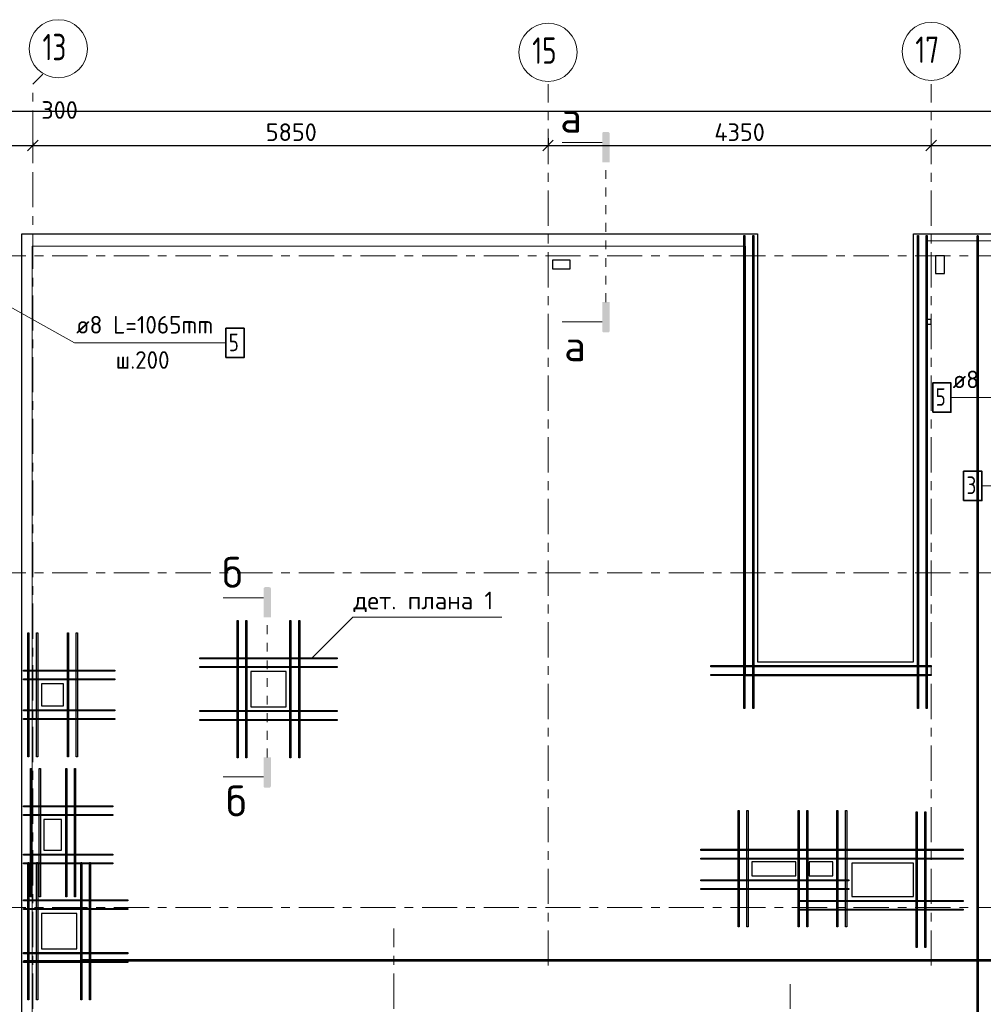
# Model space of a CAD drawing. Header units: metres. Extents: x -38 to 88, y -15 to 19.
# Tile 12 of 41: x 33 to 44, y 8 to 19. Entities that reach past the tile are written whole.
import ezdxf

# ---------------------------------------------------------------- set-up
doc = ezdxf.new("R2010")
doc.units = ezdxf.units.M
doc.header["$PDMODE"] = 65
for name, pattern in [('______11', [0.5, 0.4, -0.05, 0, -0.05]), ('______5', [1.1, 0.8, -0.1, 0.1, -0.1]), ('______9', [0.1, 0, -0.1])]:
    doc.linetypes.add(name, pattern=pattern)
for name, color, linetype, lineweight in [('XR$2$Осевая линия (1)', 7, '______5', 13), ('XR$2$Размерная линия (1)', 7, 'Continuous', 13), ('XR$3$Арм. стержнями нижней зоны', 180, 'Continuous', 35), ('XR$3$Арм.стержн. Арматура края', 96, 'Continuous', 35), ('XR$3$Арм.стержн. Доп. арматура', 180, 'Continuous', 35), ('XR$3$Арм.стержн. Хомут', 240, 'Continuous', 35), ('XR$3$ВК__отв в полу 1-2 эт', 220, 'Continuous', 25), ('XR$3$Перекрытие (1)', 7, 'Continuous', 35), ('XR$3$Текст_ общее_1', 7, 'Continuous', 13)]:
    doc.layers.add(name, color=color, linetype=linetype, lineweight=lineweight)
doc.styles.add('ISOCPEUR', font='txt')
doc.dimstyles.new('DIMSTYLE_3', dxfattribs={"dimtxt": 0.2, "dimasz": 0.2, "dimexe": 0, "dimexo": 0, "dimgap": 0.1, "dimtad": 2, "dimdec": 0, "dimlfac": 1000, "dimrnd": 5, "dimzin": 12, "dimdsep": 46, "dimtxsty": 'ISOCPEUR', "dimblk1": 'ALL_ML_STRICH', "dimblk2": 'ALL_ML_STRICH', "dimsah": 1, "dimcen": 0, "dimclrd": 7, "dimclre": 256, "dimclrt": 7, "dimadec": 0, "dimazin": 0, "dimtfac": 1, "dimtdec": 0, "dimtix": 1, "dimtmove": 2, "dimatfit": 3, "dimfxl": 0, "dimtzin": 0, "dimlwd": 0, "dimlwe": -3, "dimarcsym": 0})
doc.dimstyles.new('DIMSTYLE_5', dxfattribs={"dimtxt": 0.2, "dimasz": 0.2, "dimexe": 0, "dimexo": 0, "dimgap": 0.1, "dimtad": 2, "dimdec": 0, "dimlfac": 1000, "dimrnd": 5, "dimzin": 12, "dimdsep": 46, "dimtxsty": 'ISOCPEUR', "dimblk1": 'ALL_ML_STRICH', "dimblk2": 'ALL_ML_STRICH', "dimsah": 1, "dimcen": 0, "dimclrd": 7, "dimclre": 256, "dimclrt": 7, "dimadec": 0, "dimazin": 0, "dimtfac": 1, "dimtdec": 0, "dimtix": 1, "dimtmove": 2, "dimatfit": 3, "dimfxl": 0, "dimtvp": 1.2, "dimtzin": 0, "dimlwd": 0, "dimlwe": -3, "dimarcsym": 0})

# ---------------------------------------------------------------- blocks, each defined once
blk = doc.blocks.new('ALL_ML_STRICH')
at = {"color": 0, "linetype": 'ByBlock', "lineweight": -2}
for p, q in [((-1, 0), (0.5, 0)), ((-0.3, -0.3), (0.3, 0.3)), ((0, -0.5), (0, 0.5))]:
    blk.add_line(p, q, dxfattribs=at)
blk = doc.blocks.new('*D19')
at = {"layer": 'DEFPOINTS', "color": 7, "linetype": 'Continuous', "lineweight": 13, "transparency": 33554687}
for p in [(0.5, 18.043), (0.5, 17.947), (61.6, 17.12)]:
    blk.add_point(p, dxfattribs=at)
at = {"layer": 'XR$2$Размерная линия (1)', "color": 9, "linetype": 'Continuous', "lineweight": -2, "true_color": 0xc7c7c7, "transparency": 33554687}
for p, q in [((0.5, 17.967), (0.5, 18.043)), ((61.6, 17.14), (61.6, 18.043))]:
    blk.add_line(p, q, dxfattribs=at)
at = {"layer": 'XR$2$Размерная линия (1)', "color": 7, "linetype": 'Continuous', "lineweight": -2, "transparency": 33554687}
blk.add_line((0.5, 18.043), (61.6, 18.043), dxfattribs=at)
at = {"layer": 'XR$2$Размерная линия (1)', "color": 7, "linetype": 'Continuous', "lineweight": 13, "transparency": 33554687, "xscale": 0.2, "yscale": 0.2, "zscale": 0.2, "rotation": 180}
blk.add_blockref('ALL_ML_STRICH', (0.5, 18.043), dxfattribs=at)
at = {"layer": 'XR$2$Размерная линия (1)', "color": 7, "linetype": 'Continuous', "lineweight": 13, "transparency": 33554687, "xscale": 0.2, "yscale": 0.2, "zscale": 0.2}
blk.add_blockref('ALL_ML_STRICH', (61.6, 18.043), dxfattribs=at)
at = {"layer": 'XR$2$Размерная линия (1)', "color": 7, "linetype": 'Continuous', "lineweight": 13, "transparency": 33554687, "insert": (31.1, 18.193), "char_height": 0.2, "width": 1, "attachment_point": 5, "style": 'ISOCPEUR'}
blk.add_mtext('\\A1;{61100}', dxfattribs=at)
blk = doc.blocks.new('*D27')
at = {"layer": 'DEFPOINTS', "color": 7, "linetype": 'Continuous', "lineweight": 13, "transparency": 33554687}
for p in [(32.55, 17.705), (32.85, 17.705), (32.55, 17.653)]:
    blk.add_point(p, dxfattribs=at)
at = {"layer": 'XR$2$Размерная линия (1)', "color": 9, "linetype": 'Continuous', "lineweight": -2, "true_color": 0xc7c7c7, "transparency": 33554687}
for p, q in [((32.55, 17.685), (32.55, 17.653)), ((32.85, 17.685), (32.85, 17.653))]:
    blk.add_line(p, q, dxfattribs=at)
at = {"layer": 'XR$2$Размерная линия (1)', "color": 7, "linetype": 'Continuous', "lineweight": -2, "transparency": 33554687}
blk.add_line((32.55, 17.653), (32.85, 17.653), dxfattribs=at)
at = {"layer": 'XR$2$Размерная линия (1)', "color": 7, "linetype": 'Continuous', "lineweight": 13, "transparency": 33554687, "xscale": 0.2, "yscale": 0.2, "zscale": 0.2, "rotation": 180}
blk.add_blockref('ALL_ML_STRICH', (32.55, 17.653), dxfattribs=at)
at = {"layer": 'XR$2$Размерная линия (1)', "color": 7, "linetype": 'Continuous', "lineweight": 13, "transparency": 33554687, "xscale": 0.2, "yscale": 0.2, "zscale": 0.2}
blk.add_blockref('ALL_ML_STRICH', (32.85, 17.653), dxfattribs=at)
at = {"layer": 'XR$2$Размерная линия (1)', "color": 7, "linetype": 'Continuous', "lineweight": 13, "transparency": 33554687, "insert": (33.154, 18.055), "char_height": 0.2, "width": 0.6, "attachment_point": 5, "style": 'ISOCPEUR'}
blk.add_mtext('\\A1;{300}', dxfattribs=at)
blk = doc.blocks.new('*D28')
at = {"layer": 'DEFPOINTS', "color": 7, "linetype": 'Continuous', "lineweight": 13, "transparency": 33554687}
for p in [(32.85, 17.705), (38.7, 17.756), (32.85, 17.653)]:
    blk.add_point(p, dxfattribs=at)
at = {"layer": 'XR$2$Размерная линия (1)', "color": 9, "linetype": 'Continuous', "lineweight": -2, "true_color": 0xc7c7c7, "transparency": 33554687}
for p, q in [((32.85, 17.685), (32.85, 17.653)), ((38.7, 17.736), (38.7, 17.653))]:
    blk.add_line(p, q, dxfattribs=at)
at = {"layer": 'XR$2$Размерная линия (1)', "color": 7, "linetype": 'Continuous', "lineweight": -2, "transparency": 33554687}
blk.add_line((32.85, 17.653), (38.7, 17.653), dxfattribs=at)
at = {"layer": 'XR$2$Размерная линия (1)', "color": 7, "linetype": 'Continuous', "lineweight": 13, "transparency": 33554687, "xscale": 0.2, "yscale": 0.2, "zscale": 0.2, "rotation": 180}
blk.add_blockref('ALL_ML_STRICH', (32.85, 17.653), dxfattribs=at)
at = {"layer": 'XR$2$Размерная линия (1)', "color": 7, "linetype": 'Continuous', "lineweight": 13, "transparency": 33554687, "xscale": 0.2, "yscale": 0.2, "zscale": 0.2}
blk.add_blockref('ALL_ML_STRICH', (38.7, 17.653), dxfattribs=at)
at = {"layer": 'XR$2$Размерная линия (1)', "color": 7, "linetype": 'Continuous', "lineweight": 13, "transparency": 33554687, "insert": (35.785, 17.803), "char_height": 0.2, "width": 0.8, "attachment_point": 5, "style": 'ISOCPEUR'}
blk.add_mtext('\\A1;{5850}', dxfattribs=at)
blk = doc.blocks.new('*D29')
at = {"layer": 'DEFPOINTS', "color": 7, "linetype": 'Continuous', "lineweight": 13, "transparency": 33554687}
for p in [(38.7, 17.756), (43.05, 17.674), (38.7, 17.653)]:
    blk.add_point(p, dxfattribs=at)
at = {"layer": 'XR$2$Размерная линия (1)', "color": 9, "linetype": 'Continuous', "lineweight": -2, "true_color": 0xc7c7c7, "transparency": 33554687}
for p, q in [((38.7, 17.736), (38.7, 17.653)), ((43.05, 17.654), (43.05, 17.653))]:
    blk.add_line(p, q, dxfattribs=at)
at = {"layer": 'XR$2$Размерная линия (1)', "color": 7, "linetype": 'Continuous', "lineweight": -2, "transparency": 33554687}
blk.add_line((38.7, 17.653), (43.05, 17.653), dxfattribs=at)
at = {"layer": 'XR$2$Размерная линия (1)', "color": 7, "linetype": 'Continuous', "lineweight": 13, "transparency": 33554687, "xscale": 0.2, "yscale": 0.2, "zscale": 0.2, "rotation": 180}
blk.add_blockref('ALL_ML_STRICH', (38.7, 17.653), dxfattribs=at)
at = {"layer": 'XR$2$Размерная линия (1)', "color": 7, "linetype": 'Continuous', "lineweight": 13, "transparency": 33554687, "xscale": 0.2, "yscale": 0.2, "zscale": 0.2}
blk.add_blockref('ALL_ML_STRICH', (43.05, 17.653), dxfattribs=at)
at = {"layer": 'XR$2$Размерная линия (1)', "color": 7, "linetype": 'Continuous', "lineweight": 13, "transparency": 33554687, "insert": (40.875, 17.803), "char_height": 0.2, "width": 0.8, "attachment_point": 5, "style": 'ISOCPEUR'}
blk.add_mtext('\\A1;{4350}', dxfattribs=at)
blk = doc.blocks.new('*D30')
at = {"layer": 'DEFPOINTS', "color": 7, "linetype": 'Continuous', "lineweight": 13, "transparency": 33554687}
for p in [(43.05, 17.674), (43.05, 17.653), (45.65, 17.62)]:
    blk.add_point(p, dxfattribs=at)
at = {"layer": 'XR$2$Размерная линия (1)', "color": 9, "linetype": 'Continuous', "lineweight": -2, "true_color": 0xc7c7c7, "transparency": 33554687}
for p, q in [((43.05, 17.654), (43.05, 17.653)), ((45.65, 17.64), (45.65, 17.653))]:
    blk.add_line(p, q, dxfattribs=at)
at = {"layer": 'XR$2$Размерная линия (1)', "color": 7, "linetype": 'Continuous', "lineweight": -2, "transparency": 33554687}
blk.add_line((43.05, 17.653), (45.65, 17.653), dxfattribs=at)
at = {"layer": 'XR$2$Размерная линия (1)', "color": 7, "linetype": 'Continuous', "lineweight": 13, "transparency": 33554687, "xscale": 0.2, "yscale": 0.2, "zscale": 0.2, "rotation": 180}
blk.add_blockref('ALL_ML_STRICH', (43.05, 17.653), dxfattribs=at)
at = {"layer": 'XR$2$Размерная линия (1)', "color": 7, "linetype": 'Continuous', "lineweight": 13, "transparency": 33554687, "xscale": 0.2, "yscale": 0.2, "zscale": 0.2}
blk.add_blockref('ALL_ML_STRICH', (45.65, 17.653), dxfattribs=at)
at = {"layer": 'XR$2$Размерная линия (1)', "color": 7, "linetype": 'Continuous', "lineweight": 13, "transparency": 33554687, "insert": (44.36, 17.803), "char_height": 0.2, "width": 0.8, "attachment_point": 5, "style": 'ISOCPEUR'}
blk.add_mtext('\\A1;{2600}', dxfattribs=at)

msp = doc.modelspace()

# ---------------------------------------------------------------- hatches: boundary and pattern name
at = {"linetype": 'Continuous', "lineweight": 25, "true_color": 0x000000, "transparency": 33554687}
for points in [[(39.3159, 17.7889), (39.3164, 17.7914), (39.3172, 17.7938), (39.3183, 17.7961), (39.3197, 17.7982), (39.3214, 17.8002), (39.3233, 17.8019), (39.3255, 17.8033), (39.3278, 17.8044), (39.3302, 17.8052), (39.3327, 17.8057), (39.3352, 17.8059), (39.3798, 17.8059), (39.3823, 17.8057), (39.3848, 17.8052), (39.3872, 17.8044), (39.3895, 17.8033), (39.3917, 17.8019), (39.3936, 17.8002), (39.3953, 17.7982), (39.3967, 17.7961), (39.3978, 17.7938), (39.3986, 17.7914), (39.3991, 17.7889), (39.3993, 17.7864), (39.3993, 17.4614), (39.3157, 17.4614), (39.3157, 17.7864)], [(39.3159, 15.5459), (39.3157, 15.5485), (39.3157, 15.8735), (39.3993, 15.8735), (39.3993, 15.5485), (39.3991, 15.5459), (39.3986, 15.5434), (39.3978, 15.541), (39.3967, 15.5387), (39.3953, 15.5366), (39.3936, 15.5346), (39.3917, 15.533), (39.3895, 15.5315), (39.3872, 15.5304), (39.3848, 15.5296), (39.3823, 15.5291), (39.3798, 15.5289), (39.3352, 15.5289), (39.3327, 15.5291), (39.3302, 15.5296), (39.3278, 15.5304), (39.3255, 15.5315), (39.3233, 15.533), (39.3214, 15.5346), (39.3197, 15.5366), (39.3183, 15.5387), (39.3172, 15.541), (39.3164, 15.5434)], [(35.4699, 12.6204), (35.4704, 12.6229), (35.4712, 12.6253), (35.4724, 12.6276), (35.4738, 12.6298), (35.4755, 12.6317), (35.4774, 12.6334), (35.4795, 12.6348), (35.4818, 12.6359), (35.4842, 12.6367), (35.4867, 12.6372), (35.4893, 12.6374), (35.5338, 12.6374), (35.5363, 12.6372), (35.5388, 12.6367), (35.5413, 12.6359), (35.5436, 12.6348), (35.5457, 12.6334), (35.5476, 12.6317), (35.5493, 12.6298), (35.5507, 12.6276), (35.5518, 12.6253), (35.5527, 12.6229), (35.5532, 12.6204), (35.5533, 12.6179), (35.5533, 12.2929), (35.4697, 12.2929), (35.4697, 12.6179)], [(35.4699, 10.3774), (35.4697, 10.38), (35.4697, 10.705), (35.5533, 10.705), (35.5533, 10.38), (35.5532, 10.3774), (35.5527, 10.3749), (35.5518, 10.3725), (35.5507, 10.3702), (35.5493, 10.3681), (35.5476, 10.3662), (35.5457, 10.3645), (35.5436, 10.3631), (35.5413, 10.3619), (35.5388, 10.3611), (35.5363, 10.3606), (35.5338, 10.3604), (35.4893, 10.3604), (35.4867, 10.3606), (35.4842, 10.3611), (35.4818, 10.3619), (35.4795, 10.3631), (35.4774, 10.3645), (35.4755, 10.3662), (35.4738, 10.3681), (35.4724, 10.3702), (35.4712, 10.3725), (35.4704, 10.3749)]]:
    msp.add_hatch(color=18, dxfattribs=at).paths.add_polyline_path(points, flags=16)

# ---------------------------------------------------------------- linework, layer by layer
at = {"color": 7, "linetype": 'Continuous', "lineweight": 13, "transparency": 33554687}
for p, q in [((39.3157, 17.6844), (38.859, 17.6844)), ((39.3157, 15.6505), (38.859, 15.6505)), ((35.4697, 12.5159), (35.013, 12.5159)), ((35.4697, 10.482), (35.013, 10.482))]:
    msp.add_line(p, q, dxfattribs=at)
at = {"color": 7, "linetype": '______9', "lineweight": 13, "transparency": 33554687}
for p, q in [((39.3575, 15.8735), (39.3575, 17.4614)), ((35.5115, 10.705), (35.5115, 12.2929))]:
    msp.add_line(p, q, dxfattribs=at)
at = {"color": 7, "linetype": 'Continuous', "lineweight": 13, "transparency": 33554687}
msp.add_lwpolyline([(36.0179, 11.83), (36.4845, 12.2967), (38.1745, 12.2967)], dxfattribs=at)
at = {"layer": 'XR$2$Осевая линия (1)', "color": 253, "linetype": '______11', "lineweight": 13, "true_color": 0xa0a0a0, "transparency": 33554687}
for p, q in [((32.85, 18.35), (32.9631, 18.4631)), ((32.85, -2.65), (32.85, 18.35)), ((38.7, 8.34), (38.7, 18.35)), ((43.05, 8.34), (43.05, 18.35)), ((-2.63, 16.4), (62.6, 16.4)), ((-2.63, 12.8), (62.6, 12.8)), ((-2.63, 9), (62.6, 9)), ((36.95, -2.65), (36.95, 8.76)), ((41.45, -2.65), (41.45, 8.13))]:
    msp.add_line(p, q, dxfattribs=at)
at = {"layer": 'XR$2$Осевая линия (1)', "color": 7, "linetype": 'Continuous', "lineweight": 13, "transparency": 33554687}
for centre in [(33.1404, 18.7501), (38.7004, 18.7101), (43.0504, 18.7201)]:
    msp.add_circle(centre, 0.3304, dxfattribs=at)
at = {"layer": 'XR$3$Арм. стержнями нижней зоны', "color": 4, "linetype": 'Continuous', "lineweight": 35, "transparency": 33554687}
for points in [[(43.5725, 5.205), (43.5725, 16.625), (43.5825, 16.625), (43.5825, 5.205), (43.5725, 5.205)], [(33.835, 8.385), (32.75, 8.385), (32.75, 8.395), (33.835, 8.395), (33.835, 8.385)], [(45.115, 8.395), (33.415, 8.395), (33.415, 8.405), (45.115, 8.405), (45.115, 8.395)]]:
    msp.add_lwpolyline(points, dxfattribs=at)
at = {"layer": 'XR$3$Арм.стержн. Арматура края', "color": 7, "linetype": 'Continuous', "lineweight": 13, "transparency": 33554687}
msp.add_line((43.6256, 13.7875), (45.4656, 13.7875), dxfattribs=at)
at = {"layer": 'XR$3$Арм.стержн. Арматура края', "color": 7, "linetype": 'Continuous', "lineweight": 35, "transparency": 33554687}
msp.add_lwpolyline([(43.4189, 13.6209), (43.6256, 13.6209), (43.6256, 13.9542), (43.4189, 13.9542), (43.4189, 13.6209)], dxfattribs=at)
at = {"layer": 'XR$3$Арм.стержн. Доп. арматура', "color": 34, "linetype": 'Continuous', "lineweight": 25, "transparency": 33554687}
for points in [[(40.9357, 16.63), (40.9357, 11.26), (40.9237, 11.26), (40.9237, 16.63), (40.9357, 16.63)], [(40.9357, 16.63), (40.9357, 11.26), (40.9237, 11.26), (40.9237, 16.63), (40.9357, 16.63)], [(41.0357, 16.63), (41.0357, 11.26), (41.0237, 11.26), (41.0237, 16.63), (41.0357, 16.63)], [(41.0357, 16.63), (41.0357, 11.26), (41.0237, 11.26), (41.0237, 16.63), (41.0357, 16.63)], [(42.906, 16.63), (42.906, 11.26), (42.894, 11.26), (42.894, 16.63), (42.906, 16.63)], [(42.906, 16.63), (42.906, 11.26), (42.894, 11.26), (42.894, 16.63), (42.906, 16.63)], [(43.006, 16.63), (43.006, 11.26), (42.994, 11.26), (42.994, 16.63), (43.006, 16.63)], [(43.006, 16.63), (43.006, 11.26), (42.994, 11.26), (42.994, 16.63), (43.006, 16.63)], [(35.169, 10.7), (35.169, 12.26), (35.181, 12.26), (35.181, 10.7), (35.169, 10.7)], [(35.169, 10.7), (35.169, 12.26), (35.181, 12.26), (35.181, 10.7), (35.169, 10.7)], [(35.269, 10.7), (35.269, 12.26), (35.281, 12.26), (35.281, 10.7), (35.269, 10.7)], [(35.269, 10.7), (35.269, 12.26), (35.281, 12.26), (35.281, 10.7), (35.269, 10.7)], [(35.769, 10.7), (35.769, 12.26), (35.781, 12.26), (35.781, 10.7), (35.769, 10.7)], [(35.769, 10.7), (35.769, 12.26), (35.781, 12.26), (35.781, 10.7), (35.769, 10.7)], [(35.869, 10.7), (35.869, 12.26), (35.881, 12.26), (35.881, 10.7), (35.869, 10.7)], [(35.869, 10.7), (35.869, 12.26), (35.881, 12.26), (35.881, 10.7), (35.869, 10.7)], [(32.794, 10.71), (32.794, 12.12), (32.806, 12.12), (32.806, 10.71), (32.794, 10.71)], [(32.794, 10.71), (32.794, 12.12), (32.806, 12.12), (32.806, 10.71), (32.794, 10.71)], [(32.894, 10.71), (32.894, 12.12), (32.906, 12.12), (32.906, 10.71), (32.894, 10.71)], [(32.894, 10.71), (32.894, 12.12), (32.906, 12.12), (32.906, 10.71), (32.894, 10.71)], [(33.244, 10.71), (33.244, 12.12), (33.256, 12.12), (33.256, 10.71), (33.244, 10.71)], [(33.244, 10.71), (33.244, 12.12), (33.256, 12.12), (33.256, 10.71), (33.244, 10.71)], [(33.344, 10.71), (33.344, 12.12), (33.356, 12.12), (33.356, 10.71), (33.344, 10.71)], [(33.344, 10.71), (33.344, 12.12), (33.356, 12.12), (33.356, 10.71), (33.344, 10.71)], [(36.305, 11.824), (34.745, 11.824), (34.745, 11.836), (36.305, 11.836), (36.305, 11.824)], [(36.305, 11.824), (34.745, 11.824), (34.745, 11.836), (36.305, 11.836), (36.305, 11.824)], [(43.0497, 11.734), (40.5497, 11.734), (40.5497, 11.746), (43.0497, 11.746), (43.0497, 11.734)], [(43.0497, 11.734), (40.5497, 11.734), (40.5497, 11.746), (43.0497, 11.746), (43.0497, 11.734)], [(32.745, 11.696), (33.78, 11.696), (33.78, 11.684), (32.745, 11.684), (32.745, 11.696)], [(32.745, 11.696), (33.78, 11.696), (33.78, 11.684), (32.745, 11.684), (32.745, 11.696)], [(36.305, 11.724), (34.745, 11.724), (34.745, 11.736), (36.305, 11.736), (36.305, 11.724)], [(36.305, 11.724), (34.745, 11.724), (34.745, 11.736), (36.305, 11.736), (36.305, 11.724)], [(43.0497, 11.634), (40.5497, 11.634), (40.5497, 11.646), (43.0497, 11.646), (43.0497, 11.634)], [(43.0497, 11.634), (40.5497, 11.634), (40.5497, 11.646), (43.0497, 11.646), (43.0497, 11.634)], [(32.745, 11.596), (33.78, 11.596), (33.78, 11.584), (32.745, 11.584), (32.745, 11.596)], [(32.745, 11.596), (33.78, 11.596), (33.78, 11.584), (32.745, 11.584), (32.745, 11.596)], [(32.745, 11.246), (33.78, 11.246), (33.78, 11.234), (32.745, 11.234), (32.745, 11.246)], [(32.745, 11.246), (33.78, 11.246), (33.78, 11.234), (32.745, 11.234), (32.745, 11.246)], [(36.305, 11.224), (34.745, 11.224), (34.745, 11.236), (36.305, 11.236), (36.305, 11.224)], [(36.305, 11.224), (34.745, 11.224), (34.745, 11.236), (36.305, 11.236), (36.305, 11.224)], [(32.745, 11.146), (33.78, 11.146), (33.78, 11.134), (32.745, 11.134), (32.745, 11.146)], [(32.745, 11.146), (33.78, 11.146), (33.78, 11.134), (32.745, 11.134), (32.745, 11.146)], [(36.305, 11.124), (34.745, 11.124), (34.745, 11.136), (36.305, 11.136), (36.305, 11.124)], [(36.305, 11.124), (34.745, 11.124), (34.745, 11.136), (36.305, 11.136), (36.305, 11.124)], [(32.824, 9.12), (32.824, 10.58), (32.836, 10.58), (32.836, 9.12), (32.824, 9.12)], [(32.824, 9.12), (32.824, 10.58), (32.836, 10.58), (32.836, 9.12), (32.824, 9.12)], [(32.924, 9.12), (32.924, 10.58), (32.936, 10.58), (32.936, 9.12), (32.924, 9.12)], [(32.924, 9.12), (32.924, 10.58), (32.936, 10.58), (32.936, 9.12), (32.924, 9.12)], [(33.224, 9.12), (33.224, 10.58), (33.236, 10.58), (33.236, 9.12), (33.224, 9.12)], [(33.224, 9.12), (33.224, 10.58), (33.236, 10.58), (33.236, 9.12), (33.224, 9.12)], [(33.324, 9.12), (33.324, 10.58), (33.336, 10.58), (33.336, 9.12), (33.324, 9.12)], [(33.324, 9.12), (33.324, 10.58), (33.336, 10.58), (33.336, 9.12), (33.324, 9.12)], [(33.76, 10.144), (32.745, 10.144), (32.745, 10.156), (33.76, 10.156), (33.76, 10.144)], [(33.76, 10.144), (32.745, 10.144), (32.745, 10.156), (33.76, 10.156), (33.76, 10.144)], [(40.859, 8.78), (40.859, 10.1), (40.871, 10.1), (40.871, 8.78), (40.859, 8.78)], [(40.859, 8.78), (40.859, 10.1), (40.871, 10.1), (40.871, 8.78), (40.859, 8.78)], [(40.959, 8.78), (40.959, 10.1), (40.971, 10.1), (40.971, 8.78), (40.959, 8.78)], [(40.959, 8.78), (40.959, 10.1), (40.971, 10.1), (40.971, 8.78), (40.959, 8.78)], [(41.539, 8.78), (41.539, 10.1), (41.551, 10.1), (41.551, 8.78), (41.539, 8.78)], [(41.539, 8.78), (41.539, 10.1), (41.551, 10.1), (41.551, 8.78), (41.539, 8.78)], [(41.639, 8.78), (41.639, 10.1), (41.651, 10.1), (41.651, 8.78), (41.639, 8.78)], [(41.639, 8.78), (41.639, 10.1), (41.651, 10.1), (41.651, 8.78), (41.639, 8.78)], [(41.979, 8.78), (41.979, 10.1), (41.991, 10.1), (41.991, 8.78), (41.979, 8.78)], [(41.979, 8.78), (41.979, 10.1), (41.991, 10.1), (41.991, 8.78), (41.979, 8.78)], [(42.079, 8.78), (42.079, 10.1), (42.091, 10.1), (42.091, 8.78), (42.079, 8.78)], [(42.079, 8.78), (42.079, 10.1), (42.091, 10.1), (42.091, 8.78), (42.079, 8.78)], [(42.879, 8.545), (42.879, 10.085), (42.891, 10.085), (42.891, 8.545), (42.879, 8.545)], [(42.879, 8.545), (42.879, 10.085), (42.891, 10.085), (42.891, 8.545), (42.879, 8.545)], [(42.979, 8.545), (42.979, 10.085), (42.991, 10.085), (42.991, 8.545), (42.979, 8.545)], [(42.979, 8.545), (42.979, 10.085), (42.991, 10.085), (42.991, 8.545), (42.979, 8.545)], [(33.76, 10.044), (32.745, 10.044), (32.745, 10.056), (33.76, 10.056), (33.76, 10.044)], [(33.76, 10.044), (32.745, 10.044), (32.745, 10.056), (33.76, 10.056), (33.76, 10.044)], [(40.435, 9.661), (43.415, 9.661), (43.415, 9.649), (40.435, 9.649), (40.435, 9.661)], [(40.435, 9.661), (43.415, 9.661), (43.415, 9.649), (40.435, 9.649), (40.435, 9.661)], [(33.76, 9.594), (32.745, 9.594), (32.745, 9.606), (33.76, 9.606), (33.76, 9.594)], [(33.76, 9.594), (32.745, 9.594), (32.745, 9.606), (33.76, 9.606), (33.76, 9.594)], [(33.76, 9.494), (32.745, 9.494), (32.745, 9.506), (33.76, 9.506), (33.76, 9.494)], [(33.76, 9.494), (32.745, 9.494), (32.745, 9.506), (33.76, 9.506), (33.76, 9.494)], [(32.7939, 7.9517), (32.7939, 9.5117), (32.8059, 9.5117), (32.8059, 7.9517), (32.7939, 7.9517)], [(32.7939, 7.9517), (32.7939, 9.5117), (32.8059, 9.5117), (32.8059, 7.9517), (32.7939, 7.9517)], [(32.8939, 7.9517), (32.8939, 9.5117), (32.9059, 9.5117), (32.9059, 7.9517), (32.8939, 7.9517)], [(32.8939, 7.9517), (32.8939, 9.5117), (32.9059, 9.5117), (32.9059, 7.9517), (32.8939, 7.9517)], [(33.3939, 7.9517), (33.3939, 9.5117), (33.4059, 9.5117), (33.4059, 7.9517), (33.3939, 7.9517)], [(33.3939, 7.9517), (33.3939, 9.5117), (33.4059, 9.5117), (33.4059, 7.9517), (33.3939, 7.9517)], [(33.4939, 7.9517), (33.4939, 9.5117), (33.5059, 9.5117), (33.5059, 7.9517), (33.4939, 7.9517)], [(33.4939, 7.9517), (33.4939, 9.5117), (33.5059, 9.5117), (33.5059, 7.9517), (33.4939, 7.9517)], [(40.435, 9.561), (43.415, 9.561), (43.415, 9.549), (40.435, 9.549), (40.435, 9.561)], [(40.435, 9.561), (43.415, 9.561), (43.415, 9.549), (40.435, 9.549), (40.435, 9.561)], [(40.435, 9.316), (42.115, 9.316), (42.115, 9.304), (40.435, 9.304), (40.435, 9.316)], [(40.435, 9.316), (42.115, 9.316), (42.115, 9.304), (40.435, 9.304), (40.435, 9.316)], [(40.435, 9.216), (42.115, 9.216), (42.115, 9.204), (40.435, 9.204), (40.435, 9.216)], [(40.435, 9.216), (42.115, 9.216), (42.115, 9.204), (40.435, 9.204), (40.435, 9.216)], [(33.9299, 9.0757), (32.745, 9.0757), (32.745, 9.0877), (33.9299, 9.0877), (33.9299, 9.0757)], [(33.9299, 9.0757), (32.745, 9.0757), (32.745, 9.0877), (33.9299, 9.0877), (33.9299, 9.0757)], [(41.555, 9.081), (43.415, 9.081), (43.415, 9.069), (41.555, 9.069), (41.555, 9.081)], [(41.555, 9.081), (43.415, 9.081), (43.415, 9.069), (41.555, 9.069), (41.555, 9.081)], [(33.9299, 8.9757), (32.745, 8.9757), (32.745, 8.9877), (33.9299, 8.9877), (33.9299, 8.9757)], [(33.9299, 8.9757), (32.745, 8.9757), (32.745, 8.9877), (33.9299, 8.9877), (33.9299, 8.9757)], [(41.555, 8.981), (43.415, 8.981), (43.415, 8.969), (41.555, 8.969), (41.555, 8.981)], [(41.555, 8.981), (43.415, 8.981), (43.415, 8.969), (41.555, 8.969), (41.555, 8.981)], [(33.9299, 8.4757), (32.745, 8.4757), (32.745, 8.4877), (33.9299, 8.4877), (33.9299, 8.4757)], [(33.9299, 8.4757), (32.745, 8.4757), (32.745, 8.4877), (33.9299, 8.4877), (33.9299, 8.4757)], [(33.9299, 8.3757), (32.745, 8.3757), (32.745, 8.3877), (33.9299, 8.3877), (33.9299, 8.3757)], [(33.9299, 8.3757), (32.745, 8.3757), (32.745, 8.3877), (33.9299, 8.3877), (33.9299, 8.3757)]]:
    msp.add_lwpolyline(points, dxfattribs=at)
at = {"layer": 'XR$3$Арм.стержн. Хомут', "color": 7, "linetype": 'Continuous', "lineweight": 13, "transparency": 33554687}
for p, q in [((33.322, 15.4099), (32.587, 15.825)), ((33.322, 15.4099), (35.042, 15.4099)), ((43.2745, 14.7898), (44.9945, 14.7898))]:
    msp.add_line(p, q, dxfattribs=at)
at = {"layer": 'XR$3$Арм.стержн. Хомут', "color": 7, "linetype": 'Continuous', "lineweight": 35, "transparency": 33554687}
for points in [[(35.042, 15.2433), (35.2487, 15.2433), (35.2487, 15.5766), (35.042, 15.5766), (35.042, 15.2433)], [(43.0678, 14.6231), (43.2745, 14.6231), (43.2745, 14.9565), (43.0678, 14.9565), (43.0678, 14.6231)]]:
    msp.add_lwpolyline(points, dxfattribs=at)
at = {"layer": 'XR$3$ВК__отв в полу 1-2 эт', "color": 7, "linetype": 'Continuous', "lineweight": 13, "transparency": 33554687}
msp.add_lwpolyline([(45.2135, -0.131), (41.7535, -0.131), (41.7535, 1.089), (38.5035, 1.089), (38.5035, -0.131), (32.8435, -0.131), (32.8435, 16.509), (40.9435, 16.509), (40.9435, 11.629), (43.0035, 11.629), (43.0035, 16.569), (45.7735, 16.569)], dxfattribs=at)
at = {"layer": 'XR$3$Перекрытие (1)', "color": 7, "linetype": 'Continuous', "lineweight": 25, "transparency": 33554687}
for p, q in [((32.725, -0.25), (32.725, 16.65)), ((32.725, 16.65), (41.0797, 16.65)), ((41.0797, 16.65), (41.0797, 11.79)), ((42.85, 11.79), (42.85, 16.65)), ((42.85, 16.65), (45.85, 16.65)), ((38.75, 16.35), (38.75, 16.25)), ((38.95, 16.35), (38.75, 16.35)), ((38.95, 16.25), (38.95, 16.35)), ((43.1, 16.4), (43.1, 16.2)), ((43.2, 16.4), (43.1, 16.4)), ((43.2, 16.2), (43.2, 16.4)), ((38.75, 16.25), (38.95, 16.25)), ((43.1, 16.2), (43.2, 16.2)), ((43, 15.675), (43, 15.625)), ((43.05, 15.675), (43, 15.675)), ((43.05, 15.625), (43.05, 15.675)), ((43, 15.625), (43.05, 15.625)), ((41.0797, 11.79), (42.85, 11.79)), ((35.325, 11.68), (35.325, 11.28)), ((35.725, 11.68), (35.325, 11.68)), ((35.725, 11.28), (35.725, 11.68)), ((32.95, 11.54), (32.95, 11.29)), ((33.2, 11.54), (32.95, 11.54)), ((33.2, 11.29), (33.2, 11.54)), ((32.95, 11.29), (33.2, 11.29)), ((35.325, 11.28), (35.725, 11.28)), ((32.975, 10), (32.975, 9.65)), ((33.175, 10), (32.975, 10)), ((33.175, 9.65), (33.175, 10)), ((32.975, 9.65), (33.175, 9.65)), ((41.0147, 9.52), (41.0147, 9.36)), ((41.5147, 9.52), (41.0147, 9.52)), ((41.5147, 9.36), (41.5147, 9.52)), ((41.665, 9.52), (41.665, 9.36)), ((41.935, 9.52), (41.665, 9.52)), ((41.935, 9.36), (41.935, 9.52)), ((42.15, 9.505), (42.15, 9.125)), ((42.85, 9.505), (42.15, 9.505)), ((42.85, 9.125), (42.85, 9.505)), ((41.0147, 9.36), (41.5147, 9.36)), ((41.665, 9.36), (41.935, 9.36)), ((42.15, 9.125), (42.85, 9.125)), ((32.9499, 8.9317), (32.9499, 8.5317)), ((33.3499, 8.9317), (32.9499, 8.9317)), ((33.3499, 8.5317), (33.3499, 8.9317)), ((32.9499, 8.5317), (33.3499, 8.5317))]:
    msp.add_line(p, q, dxfattribs=at)

# ---------------------------------------------------------------- texts
at = {"color": 7, "linetype": 'Continuous', "lineweight": 13, "transparency": 33554687, "char_height": 0.35, "attachment_point": 5, "style": 'ISOCPEUR'}
for s, insert, width in [('\\A1;{\\fISOCPEUR|i0|b0;\\H0.350000;\\W1.000000;\\C7;а}\\P', (38.9616, 17.9734), 0.42), ('\\A1;{\\fISOCPEUR|i0|b0;\\H0.350000;\\W1.000000;\\C7;а}\\P', (39.006, 15.3782), 0.42), ('\\A1;{\\fISOCPEUR|i0|b0;\\H0.350000;\\W1.000000;\\C7;б}\\P', (35.1157, 12.8049), 0.381111), ('\\A1;{\\fISOCPEUR|i0|b0;\\H0.350000;\\W1.000000;\\C7;б}\\P', (35.16, 10.2097), 0.381111)]:
    msp.add_mtext(s, dxfattribs=dict(at, insert=insert, width=width))
at = {"layer": 'XR$2$Осевая линия (1)', "color": 7, "linetype": 'Continuous', "lineweight": 13, "transparency": 33554687, "char_height": 0.3, "width": 0.472281, "attachment_point": 7, "style": 'ISOCPEUR'}
for s, insert in [('\\W0.75;13', (32.9604, 18.6196)), ('\\W0.75;15', (38.5204, 18.5796)), ('\\W0.75;17', (42.8704, 18.5896))]:
    msp.add_mtext(s, dxfattribs=dict(at, insert=insert))
at = {"layer": 'XR$3$Арм.стержн. Арматура края', "color": 7, "linetype": 'Continuous', "lineweight": 25, "transparency": 33554687, "insert": (43.4522, 13.6942), "char_height": 0.2, "width": 0.217605, "attachment_point": 7, "style": 'ISOCPEUR'}
msp.add_mtext('\\W0.78;3', dxfattribs=at)
at = {"layer": 'XR$3$Арм.стержн. Хомут', "color": 7, "linetype": 'Continuous', "lineweight": 25, "transparency": 33554687, "char_height": 0.2, "attachment_point": 7, "style": 'ISOCPEUR'}
for s, insert, width in [('\\W0.96;ø8 L=1065mm ', (33.342, 15.5166), 1.814811), ('\\W0.78;5', (35.0754, 15.3166), 0.217605), ('\\W0.95;ш.200 ', (33.792, 15.1166), 0.874664), ('\\W0.96;ø8 L=1065mm ', (43.2945, 14.8965), 1.814811), ('\\W0.78;5', (43.1011, 14.6965), 0.217605)]:
    msp.add_mtext(s, dxfattribs=dict(at, insert=insert, width=width))
at = {"layer": 'XR$3$Текст_ общее_1', "color": 7, "linetype": 'Continuous', "lineweight": 13, "transparency": 33554687, "insert": (37.2845, 12.47), "char_height": 0.2, "width": 1.695238, "attachment_point": 5, "style": 'ISOCPEUR'}
msp.add_mtext('\\A1;{\\fISOCPEUR|i0|b0;\\H0.200000;\\W1.000000;\\C7;дет. плана 1}\\P', dxfattribs=at)

# ---------------------------------------------------------------- dimensions: what is measured, and where the dimension line sits
at = {"layer": 'XR$2$Размерная линия (1)', "color": 7, "linetype": 'Continuous', "lineweight": 13, "transparency": 33554687}
for base, p1, p2, dimstyle, picture, middle in [((61.6, 18.0429), (0.5, 17.9668), (61.6, 17.1397), 'DIMSTYLE_3', '*D19', (31.1, 18.1929)), ((32.85, 17.6528), (32.55, 17.6852), (32.85, 17.6852), 'DIMSTYLE_5', '*D27', (33.1543, 18.0554)), ((38.7, 17.6528), (32.85, 17.6852), (38.7, 17.7356), 'DIMSTYLE_3', '*D28', (35.785, 17.8028)), ((43.05, 17.6528), (38.7, 17.7356), (43.05, 17.6544), 'DIMSTYLE_3', '*D29', (40.875, 17.8028)), ((45.65, 17.6528), (43.05, 17.6544), (45.65, 17.6402), 'DIMSTYLE_3', '*D30', (44.36, 17.8028))]:
    dim = msp.add_linear_dim(base=base, p1=p1, p2=p2, dimstyle=dimstyle, override={"dimpost": '<>', "dimclrd": 7, "dimclre": 9, "dimclrt": 7, "dimlwd": 0, "dimlwe": 65533}, dxfattribs=at)
    dim.commit()
    dim.dimension.update_dxf_attribs({"geometry": picture, "text_midpoint": middle, "dimtype": 160})

doc.saveas('drawing.dxf')
